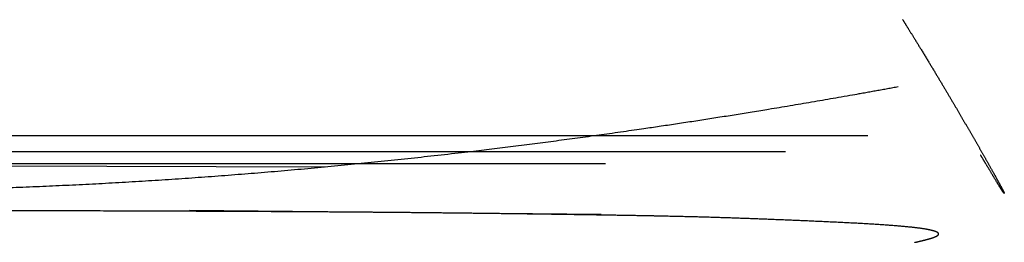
# Model space of a CAD drawing. Header units: centimetres. Extents: x -36.1 to 24.1, y -0.2 to 96.8.
# Tile 6 of 6: x 3.9 to 24.1, y 42.7 to 47.3. Entities that reach past the tile are written whole.
import ezdxf

# ---------------------------------------------------------------- set-up
doc = ezdxf.new("R2010")
doc.units = ezdxf.units.CM
doc.header["$MEASUREMENT"] = 0
for name, color, linetype in [('Vincentsheppard_Avril_HB_Black_Seat v3_Sketch10', 7, 'Continuous'), ('Vincentsheppard_Avril_HB_Black_Seat v3_Sketch19', 7, 'Continuous'), ('Vincentsheppard_Avril_HB_Black_Seat v3_Sketch23', 7, 'Continuous'), ('Vincentsheppard_Avril_HB_Black_Seat v3_Sketch3', 7, 'Continuous'), ('Vincentsheppard_Avril_HB_Black_Seat v3_Sketch9', 7, 'Continuous')]:
    doc.layers.add(name, color=color, linetype=linetype)

# ---------------------------------------------------------------- blocks, each defined once
blk = doc.blocks.new('Vincentsheppard_Avril_HB_Black_Seatv3')
at = {"layer": 'Vincentsheppard_Avril_HB_Black_Seat v3_Sketch10'}
for p, q in [((9.27, 43.002, -15.152), (-3.214, 43.103, -17.137)), ((15.829, 42.804, -11.236), (7.361, 43.052, -16.129))]:
    blk.add_line(p, q, dxfattribs=at)
blk.add_open_spline([(22.276, 40.952, 25.283), (22.302, 40.97, 24.939), (22.353, 41.005, 24.256), (22.423, 41.056, 23.254), (22.508, 41.122, 21.96), (22.596, 41.2, 20.411), (22.666, 41.276, 18.929), (22.719, 41.348, 17.508), (22.754, 41.417, 16.139), (22.77, 41.485, 14.807), (22.766, 41.551, 13.492), (22.741, 41.618, 12.173), (22.692, 41.686, 10.829), (22.613, 41.756, 9.445), (22.499, 41.829, 8.014), (22.338, 41.904, 6.537), (22.122, 41.98, 5.027), (21.843, 42.057, 3.5), (21.498, 42.135, 1.975), (21.092, 42.211, 0.474), (20.638, 42.284, -0.981), (20.157, 42.355, -2.372), (19.67, 42.421, -3.684), (19.189, 42.483, -4.909), (18.714, 42.541, -6.045), (18.223, 42.594, -7.101), (17.669, 42.645, -8.097), (17.008, 42.693, -9.052), (16.21, 42.74, -9.981), (15.28, 42.786, -10.887), (14.279, 42.83, -11.749), (13.288, 42.87, -12.539), (12.338, 42.905, -13.236), (11.408, 42.935, -13.832), (10.264, 42.963, -14.368), (8.813, 42.988, -14.868), (7.137, 43.011, -15.325), (5.391, 43.031, -15.721), (3.752, 43.047, -16.035), (2.361, 43.058, -16.256), (1.235, 43.065, -16.393), (0.55, 43.068, -16.439), (0.16, 43.067, -16.439), (-0.045, 43.067, -16.423), (-0.134, 43.066, -16.411)], degree=5, dxfattribs=at)
at = {"layer": 'Vincentsheppard_Avril_HB_Black_Seat v3_Sketch19'}
blk.add_open_spline([(-21.709, 44.126, 24.513), (-20.84, 43.967, 24.482), (-19.102, 43.665, 24.423), (-16.495, 43.253, 24.342), (-13.016, 42.788, 24.251), (-8.663, 42.359, 24.168), (-4.306, 42.095, 24.117), (0.057, 42.009, 24.101), (4.424, 42.109, 24.121), (8.795, 42.387, 24.176), (13.171, 42.829, 24.264), (16.676, 43.303, 24.358), (19.305, 43.722, 24.441), (21.059, 44.03, 24.501), (21.937, 44.19, 24.533)], degree=5, dxfattribs=at)
at = {"layer": 'Vincentsheppard_Avril_HB_Black_Seat v3_Sketch23'}
blk.add_open_spline([(22.027, 45.583, 24.134), (22.052, 45.54, 24.227), (22.101, 45.454, 24.41), (22.176, 45.324, 24.671), (22.275, 45.153, 24.993), (22.399, 44.939, 25.352), (22.522, 44.726, 25.667), (22.644, 44.513, 25.938), (22.767, 44.3, 26.164), (22.891, 44.086, 26.347), (23.016, 43.87, 26.488), (23.143, 43.649, 26.59), (23.274, 43.423, 26.655), (23.406, 43.194, 26.682), (23.54, 42.963, 26.671), (23.67, 42.737, 26.617), (23.793, 42.524, 26.512), (23.902, 42.335, 26.353), (23.993, 42.177, 26.139), (24.062, 42.057, 25.879), (24.107, 41.98, 25.584), (24.124, 41.95, 25.274), (24.114, 41.968, 24.966), (24.075, 42.035, 24.675), (24.008, 42.151, 24.411), (23.913, 42.316, 24.181), (23.814, 42.487, 24.025), (23.728, 42.637, 23.925), (23.664, 42.746, 23.866), (23.631, 42.803, 23.838)], degree=5, dxfattribs=at)
at = {"layer": 'Vincentsheppard_Avril_HB_Black_Seat v3_Sketch3'}
blk.add_line((10.155, 42.492, 25.513), (-10.137, 42.571, 25.487), dxfattribs=at)
at = {"layer": 'Vincentsheppard_Avril_HB_Black_Seat v3_Sketch9'}
for p, q in [((21.314, 43.8, 6.567), (-21.384, 43.8, 6.567)), ((19.62, 43.8, -2.74), (-19.676, 43.8, -2.74)), ((15.916, 43.8, -9.824), (-15.966, 43.8, -9.824))]:
    blk.add_line(p, q, dxfattribs=at)

msp = doc.modelspace()

# ---------------------------------------------------------------- block references
at = {"extrusion": (0, 0.034899, 0.999391), "rotation": 180}
msp.add_blockref('Vincentsheppard_Avril_HB_Black_Seatv3', (0, 0.404, 37.199), dxfattribs=at)

doc.saveas('drawing.dxf')
